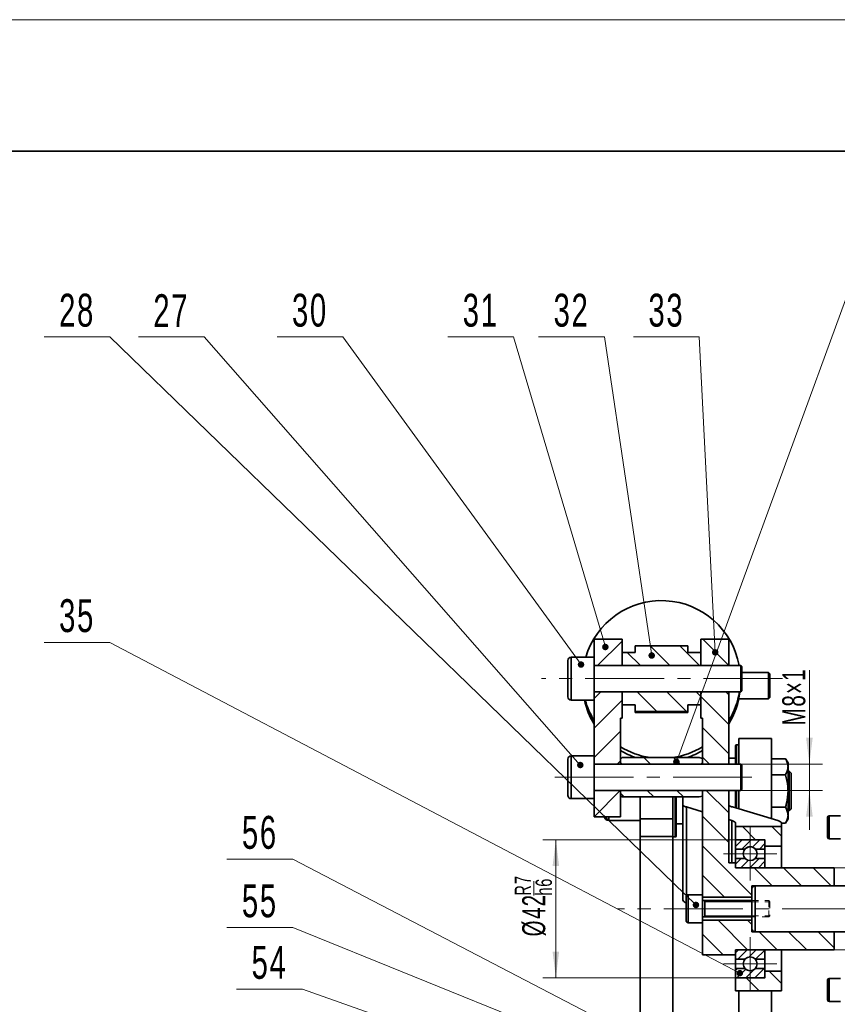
# Model space of a CAD drawing. Header units: millimetres. Extents: x -594 to 594, y -420 to 420.
# Tile 55 of 64: x 46 to 170, y 271 to 420. Entities that reach past the tile are written whole.
import ezdxf

# ---------------------------------------------------------------- set-up
doc = ezdxf.new("R2010")
doc.units = ezdxf.units.MM
doc.linetypes.add('点画线', pattern=[18, 12, -2, 2, -2])
doc.linetypes.add('虚线', pattern=[2, 1, -1])
doc.layers.get('0').update_dxf_attribs({"lineweight": 35})
for name, color, linetype, lineweight in [('中心线层', 1, '点画线', 18), ('几何体', 7, 'Continuous', 35), ('尺寸线层', 3, 'Continuous', 18), ('粗实线层', 7, 'Continuous', 35), ('细实线层', 7, 'Continuous', 18), ('虚线层', 6, '虚线', 18)]:
    doc.layers.add(name, color=color, linetype=linetype, lineweight=lineweight)
doc.styles.add('标准', font='txt', dxfattribs={"width": 0.667})
doc.dimstyles.new('GB_尺寸', dxfattribs={"dimtxt": 3.5, "dimasz": 4, "dimexe": 2, "dimexo": 0, "dimtad": 1, "dimdsep": 46, "dimtxsty": '标准', "dimblk": '_CAXARROW', "dimcen": 0, "dimdle": 6, "dimazin": 2, "dimtfac": 0.707107, "dimtdec": 3, "dimtmove": 2, "dimatfit": 3, "dimfxl": 0, "dimfrac": 2, "dimtolj": 1, "dimtzin": 0, "dimarcsym": 0})
pattern_1 = [(45, (0, 0), (-0.6735192, 0.6735192), [])]
pattern_2 = [(135, (0, 0), (-2.245064, -2.245064), [])]

# ---------------------------------------------------------------- blocks, each defined once
blk = doc.blocks.new('$CAXA_FRAME_13B17AC1$')
at = {"layer": '粗实线层'}
blk.add_line((574.5, 400.5), (-574.5, 400.5), dxfattribs=at)
at = {"layer": '细实线层'}
blk.add_line((594.5, 420.5), (-594.5, 420.5), dxfattribs=at)
blk = doc.blocks.new('*X7')
at = {"layer": '尺寸线层', "color": 0}
blk.add_line((123.97, 287.28), (123.97, 289.49), dxfattribs=at)
at = {"layer": '尺寸线层', "color": 0, "char_height": 3.5, "attachment_point": 1, "rotation": 90, "line_spacing_factor": 1.15057, "style": '标准'}
for s, insert, width in [('\\T1.1;{\\H0.707107x;R7}', (121.09, 287.28), 8.8373), ('\\T1.1;{\\H0.707107x;h6}', (124.26, 287.28), 8.8373), ('\\T1.1;%%C42', (122.22, 281.07), 33.6915)]:
    blk.add_mtext(s, dxfattribs=dict(at, insert=insert, width=width))
blk = doc.blocks.new('*X6')
at = {"layer": '尺寸线层', "linetype": 'Continuous'}
for points in [[(127.34, 295.78), (126.84, 291.78), (127.84, 291.78)], [(127.34, 274.78), (126.84, 278.78), (127.84, 278.78)]]:
    blk.add_hatch(color=0, dxfattribs=at).paths.add_polyline_path(points, flags=0)
at = {"layer": '尺寸线层', "color": 0, "linetype": 'Continuous'}
for p, q in [((156.9, 295.78), (125.34, 295.78)), ((127.34, 274.78), (127.34, 295.78)), ((156.9, 274.78), (125.34, 274.78))]:
    blk.add_line(p, q, dxfattribs=at)
at = {"layer": '尺寸线层', "color": 0}
blk.add_blockref('*X7', (0, 0), dxfattribs=at)
blk = doc.blocks.new('_CAXARROW')
blk.add_hatch(color=0).paths.add_polyline_path([(0, 0), (-1, 0.125), (-1, -0.125)], flags=0)
blk = doc.blocks.new('*X9')
at = {"layer": '尺寸线层', "color": 0}
blk.add_line((190.28, 287.29), (190.28, 289.48), dxfattribs=at)
at = {"layer": '尺寸线层', "color": 0, "char_height": 3.5, "attachment_point": 1, "rotation": 90, "line_spacing_factor": 1.15057, "style": '标准'}
for s, insert, width in [('\\T1.1;{\\H0.707107x;H7}', (187.39, 287.29), 8.7659), ('\\T1.1;%%C25', (188.53, 281.08), 33.6201), ('\\T1.1;{\\H0.707107x;r6}', (190.57, 287.33), 8.7659)]:
    blk.add_mtext(s, dxfattribs=dict(at, insert=insert, width=width))
blk = doc.blocks.new('*X8')
at = {"layer": '尺寸线层', "linetype": 'Continuous'}
for points in [[(193.64, 291.53), (194.14, 287.53), (193.14, 287.53)], [(193.64, 279.03), (194.14, 283.03), (193.14, 283.03)]]:
    blk.add_hatch(color=0, dxfattribs=at).paths.add_polyline_path(points, flags=0)
at = {"layer": '尺寸线层', "color": 0, "linetype": 'Continuous'}
for p, q in [((156.9, 291.53), (195.64, 291.53)), ((193.64, 291.53), (193.64, 279.03)), ((156.9, 279.03), (195.64, 279.03))]:
    blk.add_line(p, q, dxfattribs=at)
at = {"layer": '尺寸线层', "color": 0}
blk.add_blockref('*X9', (0, 0), dxfattribs=at)
blk = doc.blocks.new('*X28')
at = {"layer": '尺寸线层', "linetype": 'Continuous'}
for points in [[(165.91, 307.28), (165.41, 311.28), (166.41, 311.28)], [(165.91, 303.28), (165.41, 299.28), (166.41, 299.28)]]:
    blk.add_hatch(color=0, dxfattribs=at).paths.add_polyline_path(points, flags=0)
at = {"layer": '尺寸线层', "color": 0, "linetype": 'Continuous'}
for p, q in [((165.91, 297.28), (165.91, 321.59)), ((153.65, 307.28), (167.91, 307.28)), ((153.65, 303.28), (167.91, 303.28))]:
    blk.add_line(p, q, dxfattribs=at)
at = {"layer": '尺寸线层', "color": 0, "insert": (163.55, 317.51), "char_height": 3.5, "width": 16.339, "attachment_point": 5, "rotation": 90, "line_spacing_factor": 1.15057, "style": '标准'}
blk.add_mtext('\\T1.1;M8×1', dxfattribs=at)
blk = doc.blocks.new('*X58')
at = {"layer": '细实线层', "lineweight": 18}
h = blk.add_hatch(color=0, dxfattribs=at)
edge = h.paths.add_edge_path(flags=0)
edge.add_arc((0, 0), 0.5, 0, 360)
at = {"layer": '细实线层', "color": 0}
for p, q in [((-36.24, 49.83), (-46.24, 49.83)), ((0, 0), (-36.24, 49.83))]:
    blk.add_line(p, q, dxfattribs=at)
at = {"layer": '细实线层', "color": 0, "lineweight": 18, "insert": (-41.24, 51.33), "char_height": 5, "width": 17, "attachment_point": 8, "line_spacing_factor": 1.15057, "style": '标准'}
blk.add_mtext('\\T1.1;30', dxfattribs=at)
blk = doc.blocks.new('*X59')
at = {"layer": '细实线层', "lineweight": 18}
h = blk.add_hatch(color=0, dxfattribs=at)
edge = h.paths.add_edge_path(flags=0)
edge.add_arc((0, 0), 0.5, 0, 360)
at = {"layer": '细实线层', "color": 0}
for p, q in [((-13.97, 47.15), (-23.97, 47.15)), ((0, 0), (-13.97, 47.15))]:
    blk.add_line(p, q, dxfattribs=at)
at = {"layer": '细实线层', "color": 0, "lineweight": 18, "insert": (-18.97, 48.65), "char_height": 5, "width": 17, "attachment_point": 8, "line_spacing_factor": 1.15057, "style": '标准'}
blk.add_mtext('\\T1.1;31', dxfattribs=at)
blk = doc.blocks.new('*X60')
at = {"layer": '细实线层', "lineweight": 18}
h = blk.add_hatch(color=0, dxfattribs=at)
edge = h.paths.add_edge_path(flags=0)
edge.add_arc((0, 0), 0.5, 0, 360)
at = {"layer": '细实线层', "color": 0}
for p, q in [((-7.2, 48.45), (-17.2, 48.45)), ((0, 0), (-7.2, 48.45))]:
    blk.add_line(p, q, dxfattribs=at)
at = {"layer": '细实线层', "color": 0, "lineweight": 18, "insert": (-12.2, 49.95), "char_height": 5, "width": 17, "attachment_point": 8, "line_spacing_factor": 1.15057, "style": '标准'}
blk.add_mtext('\\T1.1;32', dxfattribs=at)
blk = doc.blocks.new('*X61')
at = {"layer": '细实线层', "lineweight": 18}
h = blk.add_hatch(color=0, dxfattribs=at)
edge = h.paths.add_edge_path(flags=0)
edge.add_arc((0, 0), 0.5, 0, 360)
at = {"layer": '细实线层', "color": 0}
for p, q in [((-2.44, 47.97), (-12.44, 47.97)), ((0, 0), (-2.44, 47.97))]:
    blk.add_line(p, q, dxfattribs=at)
at = {"layer": '细实线层', "color": 0, "lineweight": 18, "insert": (-7.44, 49.47), "char_height": 5, "width": 17, "attachment_point": 8, "line_spacing_factor": 1.15057, "style": '标准'}
blk.add_mtext('\\T1.1;33', dxfattribs=at)
blk = doc.blocks.new('*X62')
at = {"layer": '细实线层', "lineweight": 18}
h = blk.add_hatch(color=0, dxfattribs=at)
edge = h.paths.add_edge_path(flags=0)
edge.add_arc((0, 0), 0.5, 0, 360)
at = {"layer": '细实线层', "color": 0}
for p, q in [((0, 0), (25.75, 70.27)), ((25.75, 70.27), (35.75, 70.27))]:
    blk.add_line(p, q, dxfattribs=at)
at = {"layer": '细实线层', "color": 0, "lineweight": 18, "insert": (30.75, 71.77), "char_height": 5, "width": 17, "attachment_point": 8, "line_spacing_factor": 1.15057, "style": '标准'}
blk.add_mtext('\\T1.1;34', dxfattribs=at)
blk = doc.blocks.new('*X63')
at = {"layer": '细实线层', "lineweight": 18}
h = blk.add_hatch(color=0, dxfattribs=at)
edge = h.paths.add_edge_path(flags=0)
edge.add_arc((0, 0), 0.5, 0, 360)
at = {"layer": '细实线层', "color": 0}
for p, q in [((-57.22, 65.1), (-67.22, 65.1)), ((0, 0), (-57.22, 65.1))]:
    blk.add_line(p, q, dxfattribs=at)
at = {"layer": '细实线层', "color": 0, "lineweight": 18, "insert": (-62.22, 66.6), "char_height": 5, "width": 17, "attachment_point": 8, "line_spacing_factor": 1.15057, "style": '标准'}
blk.add_mtext('\\T1.1;27', dxfattribs=at)
blk = doc.blocks.new('*X64')
at = {"layer": '细实线层', "lineweight": 18}
h = blk.add_hatch(color=0, dxfattribs=at)
edge = h.paths.add_edge_path(flags=0)
edge.add_arc((0, 0), 0.5, 0, 360)
at = {"layer": '细实线层', "color": 0}
for p, q in [((-89.15, 86.39), (-99.15, 86.39)), ((0, 0), (-89.15, 86.39))]:
    blk.add_line(p, q, dxfattribs=at)
at = {"layer": '细实线层', "color": 0, "lineweight": 18, "insert": (-94.15, 87.89), "char_height": 5, "width": 17, "attachment_point": 8, "line_spacing_factor": 1.15057, "style": '标准'}
blk.add_mtext('\\T1.1;28', dxfattribs=at)
blk = doc.blocks.new('*X65')
at = {"layer": '细实线层', "lineweight": 18}
h = blk.add_hatch(color=0, dxfattribs=at)
edge = h.paths.add_edge_path(flags=0)
edge.add_arc((0, 0), 0.5, 0, 360)
at = {"layer": '细实线层', "color": 0}
for p, q in [((-95.82, 50.31), (-105.82, 50.31)), ((0, 0), (-95.82, 50.31))]:
    blk.add_line(p, q, dxfattribs=at)
at = {"layer": '细实线层', "color": 0, "lineweight": 18, "insert": (-100.82, 51.81), "char_height": 5, "width": 17, "attachment_point": 8, "line_spacing_factor": 1.15057, "style": '标准'}
blk.add_mtext('\\T1.1;35', dxfattribs=at)
blk = doc.blocks.new('*X84')
at = {"layer": '细实线层', "lineweight": 18}
h = blk.add_hatch(color=0, dxfattribs=at)
edge = h.paths.add_edge_path(flags=0)
edge.add_arc((0, 0), 0.5, 0, 360)
at = {"layer": '细实线层', "color": 0}
for p, q in [((-82.94, 29.25), (-92.94, 29.25)), ((0, 0), (-82.94, 29.25))]:
    blk.add_line(p, q, dxfattribs=at)
at = {"layer": '细实线层', "color": 0, "lineweight": 18, "insert": (-87.94, 30.75), "char_height": 5, "width": 17, "attachment_point": 8, "line_spacing_factor": 1.15057, "style": '标准'}
blk.add_mtext('\\T1.1;54', dxfattribs=at)
blk = doc.blocks.new('*X85')
at = {"layer": '细实线层', "lineweight": 18}
h = blk.add_hatch(color=0, dxfattribs=at)
edge = h.paths.add_edge_path(flags=0)
edge.add_arc((0, 0), 0.5, 0, 360)
at = {"layer": '细实线层', "color": 0}
for p, q in [((-87.41, 35.31), (-97.41, 35.31)), ((0, 0), (-87.41, 35.31))]:
    blk.add_line(p, q, dxfattribs=at)
at = {"layer": '细实线层', "color": 0, "lineweight": 18, "insert": (-92.41, 36.81), "char_height": 5, "width": 17, "attachment_point": 8, "line_spacing_factor": 1.15057, "style": '标准'}
blk.add_mtext('\\T1.1;55', dxfattribs=at)
blk = doc.blocks.new('*X86')
at = {"layer": '细实线层', "lineweight": 18}
h = blk.add_hatch(color=0, dxfattribs=at)
edge = h.paths.add_edge_path(flags=0)
edge.add_arc((0, 0), 0.5, 0, 360)
at = {"layer": '细实线层', "color": 0}
for p, q in [((-98.96, 51.45), (-108.96, 51.45)), ((0, 0), (-98.96, 51.45))]:
    blk.add_line(p, q, dxfattribs=at)
at = {"layer": '细实线层', "color": 0, "lineweight": 18, "insert": (-103.96, 52.95), "char_height": 5, "width": 17, "attachment_point": 8, "line_spacing_factor": 1.15057, "style": '标准'}
blk.add_mtext('\\T1.1;56', dxfattribs=at)

msp = doc.modelspace()

# ---------------------------------------------------------------- hatches: boundary and pattern name
at = {"linetype": 'Continuous', "lineweight": 18}
h = msp.add_hatch(dxfattribs=at)
h.set_pattern_fill('ANSI31', color=256, style=0, pattern_type=0)
h.paths.add_polyline_path([(133.154, 322.281), (137.404, 322.281), (137.404, 326.281), (133.154, 326.281)], flags=0)
h = msp.add_hatch(dxfattribs=at)
h.set_pattern_fill('ANSI31', color=256, style=0, pattern_type=0)
h.set_pattern_definition(pattern_2)
h.paths.add_polyline_path([(137.404, 322.281), (149.404, 322.281), (149.404, 324.281), (147.404, 324.281), (147.404, 325.281), (139.404, 325.281), (139.404, 324.281), (137.404, 324.281)], flags=0)
h = msp.add_hatch(dxfattribs=at)
h.set_pattern_fill('ANSI31', color=256, style=0, pattern_type=0)
h.set_pattern_definition(pattern_2)
h.paths.add_polyline_path([(153.654, 326.281), (149.404, 326.281), (149.404, 322.281), (153.654, 322.281)], flags=0)
h = msp.add_hatch(dxfattribs=at)
h.set_pattern_fill('ANSI31', color=256, style=0, pattern_type=0)
h.paths.add_polyline_path([(133.154, 307.281), (137.154, 307.281), (137.154, 314.281), (137.404, 314.281), (137.404, 318.281), (133.154, 318.281)], flags=0)
h = msp.add_hatch(dxfattribs=at)
h.set_pattern_fill('ANSI31', color=256, style=0, pattern_type=0)
h.set_pattern_definition(pattern_2)
h.paths.add_polyline_path([(147.404, 315.28), (147.404, 316.281), (149.404, 316.281), (149.404, 318.281), (137.404, 318.281), (137.404, 316.281), (139.404, 316.281), (139.404, 315.28)], flags=0)
h = msp.add_hatch(dxfattribs=at)
h.set_pattern_fill('ANSI31', color=256, style=0, pattern_type=0)
h.set_pattern_definition(pattern_2)
h.paths.add_polyline_path([(153.654, 307.281), (153.654, 318.281), (149.404, 318.281), (149.404, 314.281), (149.654, 314.281), (149.654, 307.281)], flags=0)
h = msp.add_hatch(dxfattribs=at)
h.set_pattern_fill('ANSI31', color=256, style=0, pattern_type=0)
h.set_pattern_definition(pattern_2)
edge = h.paths.add_edge_path(flags=0)
edge.add_arc((137.404, 307.531), 0.25, 180, 270)
edge.add_line((137.404, 307.281), (149.404, 307.281))
edge.add_arc((149.404, 307.531), 0.25, 270, 360)
edge.add_line((149.654, 307.531), (149.654, 308.147))
edge.add_line((149.654, 308.147), (149.154, 308.281))
edge.add_line((149.154, 308.281), (137.404, 308.281))
edge.add_line((137.404, 308.281), (137.154, 308.031))
edge.add_line((137.154, 308.031), (137.154, 307.531))
h = msp.add_hatch(dxfattribs=at)
h.set_pattern_fill('ANSI31', color=256, style=0, pattern_type=0)
h.paths.add_polyline_path([(137.154, 299.281), (137.154, 303.281), (133.154, 303.281), (133.154, 299.281)], flags=0)
h = msp.add_hatch(dxfattribs=at)
h.set_pattern_fill('ANSI31', color=256, style=0, pattern_type=0)
h.set_pattern_definition(pattern_2)
edge = h.paths.add_edge_path(flags=0)
edge.add_arc((137.404, 303.031), 0.25, 90, 180)
edge.add_line((137.154, 303.031), (137.154, 302.531))
edge.add_line((137.154, 302.531), (137.404, 302.281))
edge.add_line((137.404, 302.281), (149.154, 302.281))
edge.add_line((149.154, 302.281), (149.654, 302.415))
edge.add_line((149.654, 302.415), (149.654, 303.031))
edge.add_arc((149.404, 303.031), 0.25, 0, 90)
edge.add_line((149.404, 303.281), (137.404, 303.281))
h = msp.add_hatch(dxfattribs=at)
h.set_pattern_fill('ANSI31', color=256, style=0, pattern_type=0)
h.set_pattern_definition(pattern_2)
h.paths.add_polyline_path([(169.654, 291.531), (154.654, 291.531), (154.654, 292.281), (153.654, 292.281), (153.654, 303.281), (149.654, 303.281), (149.654, 287.031), (157.154, 287.031), (157.154, 288.781), (169.654, 288.781)], flags=0)
h = msp.add_hatch(dxfattribs=at)
h.set_pattern_fill('ANSI31', color=256, style=0, pattern_type=0)
h.set_pattern_definition(pattern_2)
h.paths.add_polyline_path([(161.654, 297.781), (154.654, 297.781), (154.654, 295.781), (159.154, 295.781), (159.154, 294.781), (161.654, 294.781)], flags=0)
h = msp.add_hatch(dxfattribs=at)
h.set_pattern_fill('ANSI31', color=256, style=0, pattern_type=0)
h.set_pattern_definition(pattern_1)
edge = h.paths.add_edge_path(flags=0)
edge.add_line((154.654, 294.364), (156.119, 294.364))
edge.add_arc((156.904, 293.656), 1.057, 42.05308, 137.94692, ccw=False)
edge.add_line((157.69, 294.364), (159.154, 294.364))
edge.add_line((159.154, 294.364), (159.154, 295.631))
edge.add_arc((159.004, 295.631), 0.15, 360, 450)
edge.add_line((159.004, 295.781), (154.804, 295.781))
edge.add_arc((154.804, 295.631), 0.15, 90, 180)
edge.add_line((154.654, 295.631), (154.654, 294.364))
h = msp.add_hatch(dxfattribs=at)
h.set_pattern_fill('ANSI31', color=256, style=0, pattern_type=0)
h.set_pattern_definition(pattern_1)
edge = h.paths.add_edge_path(flags=0)
edge.add_line((154.654, 292.948), (154.654, 291.681))
edge.add_arc((154.804, 291.681), 0.15, 180, 270)
edge.add_line((154.804, 291.531), (159.004, 291.531))
edge.add_arc((159.004, 291.681), 0.15, 270, 360)
edge.add_line((159.154, 291.681), (159.154, 292.948))
edge.add_line((159.154, 292.948), (157.69, 292.948))
edge.add_arc((156.904, 293.656), 1.058, 222.05308, 317.94692, ccw=False)
edge.add_line((156.119, 292.948), (154.654, 292.948))
h = msp.add_hatch(dxfattribs=at)
h.set_pattern_fill('ANSI31', color=256, style=0, pattern_type=0)
h.set_pattern_definition(pattern_2)
h.paths.add_polyline_path([(157.154, 281.781), (157.154, 283.531), (149.654, 283.531), (149.654, 278.281), (154.654, 278.281), (154.654, 279.031), (169.654, 279.031), (169.654, 281.781)], flags=0)
h = msp.add_hatch(dxfattribs=at)
h.set_pattern_fill('ANSI31', color=256, style=0, pattern_type=0)
h.set_pattern_definition(pattern_1)
edge = h.paths.add_edge_path(flags=0)
edge.add_line((154.654, 277.614), (154.654, 278.881))
edge.add_arc((154.804, 278.881), 0.15, 90, 180)
edge.add_line((154.804, 279.031), (159.004, 279.031))
edge.add_arc((159.004, 278.881), 0.15, 0, 90)
edge.add_line((159.154, 278.881), (159.154, 277.614))
edge.add_line((159.154, 277.614), (157.69, 277.614))
edge.add_arc((156.904, 276.906), 1.057, 42.05308, 137.94692, ccw=False)
edge.add_line((156.119, 277.614), (154.654, 277.614))
h = msp.add_hatch(dxfattribs=at)
h.set_pattern_fill('ANSI31', color=256, style=0, pattern_type=0)
h.set_pattern_definition(pattern_1)
edge = h.paths.add_edge_path(flags=0)
edge.add_line((154.654, 276.198), (156.119, 276.198))
edge.add_arc((156.904, 276.906), 1.058, 222.05308, 317.94692, ccw=False)
edge.add_line((157.69, 276.198), (159.154, 276.198))
edge.add_line((159.154, 276.198), (159.154, 274.931))
edge.add_arc((159.004, 274.931), 0.15, 270, 360)
edge.add_line((159.004, 274.781), (154.804, 274.781))
edge.add_arc((154.804, 274.931), 0.15, 180, 270)
edge.add_line((154.654, 274.931), (154.654, 276.198))
h = msp.add_hatch(dxfattribs=at)
h.set_pattern_fill('ANSI31', color=256, style=0, pattern_type=0)
h.set_pattern_definition(pattern_2)
h.paths.add_polyline_path([(154.654, 272.781), (161.654, 272.781), (161.654, 275.781), (159.154, 275.781), (159.154, 274.781), (154.654, 274.781)], flags=0)

# ---------------------------------------------------------------- linework, layer by layer
at = {"layer": '中心线层'}
for p, q in [((161.82, 320.281), (125.179, 320.281)), ((127.165, 305.281), (158.509, 305.281)), ((156.904, 289.598), (156.904, 297.713)), ((152.847, 293.656), (160.962, 293.656)), ((443.783, 285.281), (136.69, 285.281)), ((156.904, 280.963), (156.904, 272.848)), ((152.847, 276.906), (160.962, 276.906))]:
    msp.add_line(p, q, dxfattribs=at)
at = {"layer": '几何体'}
for p, q in [((133.154, 323.531), (133.154, 326.281)), ((133.154, 326.281), (137.404, 326.281)), ((137.404, 322.281), (137.404, 326.281)), ((139.404, 325.281), (147.404, 325.281)), ((139.404, 324.281), (139.404, 325.281)), ((147.404, 324.281), (147.404, 325.281)), ((149.404, 326.281), (153.654, 326.281)), ((149.404, 326.281), (149.404, 322.281)), ((153.654, 326.281), (153.654, 322.281)), ((133.154, 323.531), (129.654, 323.531)), ((129.654, 323.531), (129.654, 321.436)), ((133.154, 323.531), (133.154, 321.436)), ((137.404, 324.281), (139.404, 324.281)), ((137.404, 322.281), (137.404, 324.281)), ((147.404, 324.281), (149.404, 324.281)), ((149.404, 322.281), (149.404, 324.281)), ((129.154, 321.258), (129.154, 323.031)), ((155.454, 322.281), (133.154, 322.281)), ((133.154, 322.281), (137.404, 322.281)), ((137.404, 322.281), (149.404, 322.281)), ((153.654, 322.281), (149.404, 322.281)), ((155.654, 322.081), (155.454, 322.281)), ((155.454, 320.992), (155.454, 322.281)), ((155.654, 322.081), (155.654, 320.921)), ((129.154, 317.531), (129.154, 321.258)), ((129.654, 321.436), (129.654, 317.031)), ((133.154, 321.436), (133.154, 317.031)), ((155.454, 318.281), (155.454, 320.992)), ((159.704, 321.195), (155.654, 321.195)), ((155.654, 320.921), (155.654, 318.481)), ((159.904, 320.995), (159.704, 321.195)), ((159.704, 319.791), (159.704, 321.195)), ((159.904, 320.995), (159.904, 319.731)), ((159.704, 317.195), (159.704, 319.791)), ((159.904, 319.731), (159.904, 317.395)), ((133.154, 318.281), (155.454, 318.281)), ((137.404, 318.281), (133.154, 318.281)), ((149.404, 318.281), (137.404, 318.281)), ((137.404, 316.281), (137.404, 318.281)), ((137.404, 314.281), (137.404, 318.281)), ((149.404, 316.281), (149.404, 318.281)), ((149.404, 318.281), (153.654, 318.281)), ((149.404, 318.281), (149.404, 314.281)), ((153.654, 318.281), (153.654, 307.281)), ((155.454, 318.281), (155.654, 318.481)), ((129.654, 317.031), (133.154, 317.031)), ((133.154, 308.531), (133.154, 317.031)), ((139.404, 316.281), (137.404, 316.281)), ((139.404, 315.28), (139.404, 316.281)), ((149.404, 316.281), (147.404, 316.281)), ((147.404, 315.28), (147.404, 316.281)), ((155.157, 317.195), (159.704, 317.195)), ((159.704, 317.195), (159.904, 317.395)), ((147.404, 315.28), (139.404, 315.28)), ((139.404, 315.28), (139.404, 315.156)), ((147.404, 315.156), (139.404, 315.156)), ((147.404, 315.28), (147.404, 315.156)), ((137.404, 314.281), (137.154, 314.281)), ((137.154, 307.281), (137.154, 314.281)), ((149.654, 314.281), (149.404, 314.281)), ((149.654, 314.281), (149.654, 307.281)), ((154.654, 307.281), (154.654, 310.052)), ((155.154, 310.202), (154.804, 310.202)), ((154.804, 310.202), (154.804, 307.281)), ((160.154, 311.202), (155.154, 311.202)), ((155.154, 311.202), (155.154, 307.281)), ((160.154, 311.202), (160.154, 298.938)), ((133.154, 308.531), (129.654, 308.531)), ((129.654, 308.531), (129.654, 306.424)), ((133.154, 308.531), (133.154, 306.424)), ((129.154, 306.248), (129.154, 308.031)), ((155.454, 307.281), (133.154, 307.281)), ((133.154, 307.281), (137.154, 307.281)), ((137.404, 308.281), (137.154, 308.031)), ((137.154, 307.531), (137.154, 308.031)), ((137.404, 308.281), (149.154, 308.281)), ((149.404, 307.281), (137.404, 307.281)), ((149.654, 308.147), (149.154, 308.281)), ((149.654, 308.147), (149.654, 307.531)), ((153.654, 307.281), (149.654, 307.281)), ((154.654, 308.202), (153.654, 308.202)), ((155.654, 307.081), (155.454, 307.281)), ((155.454, 305.984), (155.454, 307.281)), ((155.654, 307.081), (155.654, 305.914)), ((162.275, 308.109), (160.154, 308.109)), ((162.654, 307.452), (162.275, 308.109)), ((162.654, 307.452), (162.654, 306.882)), ((129.154, 302.531), (129.154, 306.248)), ((129.654, 306.424), (129.654, 302.031)), ((133.154, 306.424), (133.154, 302.031)), ((155.454, 303.281), (155.454, 305.984)), ((155.654, 305.914), (155.654, 303.481)), ((162.275, 305.655), (160.154, 305.655)), ((162.654, 306.882), (162.654, 303.202)), ((162.854, 306.202), (162.654, 306.202)), ((163.154, 305.902), (162.854, 306.202)), ((162.854, 300.202), (162.854, 306.202)), ((163.154, 305.902), (163.154, 300.502)), ((133.154, 303.281), (155.454, 303.281)), ((137.154, 303.281), (133.154, 303.281)), ((137.154, 299.281), (137.154, 303.281)), ((137.154, 302.531), (137.154, 303.031)), ((137.154, 302.531), (137.404, 302.281)), ((137.404, 303.281), (149.404, 303.281)), ((149.654, 303.281), (149.654, 287.406)), ((149.654, 303.281), (153.654, 303.281)), ((149.654, 303.031), (149.654, 302.415)), ((153.654, 303.281), (153.654, 292.281)), ((154.654, 300.628), (154.654, 303.281)), ((154.804, 303.281), (154.804, 300.583)), ((155.154, 303.281), (155.154, 300.479)), ((155.454, 303.281), (155.654, 303.481)), ((162.654, 303.202), (162.654, 299.521)), ((129.654, 302.031), (133.154, 302.031)), ((133.154, 299.281), (133.154, 302.031)), ((149.154, 302.281), (137.404, 302.281)), ((140.154, 302.281), (140.154, 298.938)), ((145.154, 302.281), (145.154, 298.938)), ((145.504, 296.202), (145.504, 302.281)), ((145.654, 302.281), (145.654, 296.352)), ((146.654, 302.281), (146.654, 301.136)), ((146.654, 301.136), (146.654, 286.571)), ((149.154, 302.281), (149.654, 302.415)), ((149.654, 300.031), (147.202, 300.763)), ((147.202, 287.26), (147.202, 300.763)), ((154.202, 300.763), (161.106, 298.701)), ((162.275, 300.748), (160.154, 300.748)), ((162.654, 300.202), (162.854, 300.202)), ((162.654, 299.521), (162.654, 298.952)), ((162.854, 300.202), (163.154, 300.502)), ((137.154, 299.281), (133.154, 299.281)), ((135.404, 299.281), (135.404, 298.702)), ((135.404, 298.702), (140.154, 298.702)), ((145.154, 298.938), (140.154, 298.938)), ((140.154, 298.938), (140.154, 296.274)), ((145.154, 296.274), (145.154, 298.938)), ((145.654, 298.202), (146.654, 298.202)), ((154.106, 298.701), (153.654, 298.836)), ((154.106, 298.701), (154.106, 292.281)), ((154.654, 297.781), (154.654, 298.328)), ((161.654, 297.781), (161.654, 298.328)), ((162.275, 298.294), (161.654, 298.294)), ((162.275, 298.294), (162.654, 298.952)), ((168.654, 296.155), (168.654, 299.155)), ((170.654, 299.405), (168.904, 299.405)), ((168.904, 299.405), (168.904, 295.905)), ((161.654, 297.781), (154.654, 297.781)), ((154.654, 295.781), (154.654, 297.781)), ((161.654, 294.781), (161.654, 297.781)), ((140.154, 296.274), (145.154, 296.274)), ((140.154, 296.274), (140.154, 265.13)), ((145.154, 296.274), (145.154, 265.13)), ((145.154, 296.202), (145.504, 296.202)), ((159.154, 295.781), (154.654, 295.781)), ((154.654, 295.631), (154.654, 295.781)), ((154.654, 294.364), (154.654, 295.631)), ((154.804, 295.781), (159.004, 295.781)), ((159.154, 294.781), (159.154, 295.781)), ((159.154, 295.631), (159.154, 294.364)), ((168.904, 295.905), (170.654, 295.905)), ((156.119, 294.364), (154.654, 294.364)), ((154.654, 294.364), (154.654, 292.948)), ((159.154, 294.364), (157.69, 294.364)), ((161.654, 294.781), (159.154, 294.781)), ((159.154, 294.364), (159.154, 292.948)), ((161.654, 294.781), (161.654, 291.531)), ((154.654, 292.281), (153.654, 292.281)), ((154.654, 292.948), (156.119, 292.948)), ((154.654, 291.681), (154.654, 292.948)), ((154.654, 292.281), (154.654, 291.531)), ((157.69, 292.948), (159.154, 292.948)), ((159.154, 292.948), (159.154, 291.681)), ((169.654, 291.531), (154.654, 291.531)), ((159.004, 291.531), (154.804, 291.531)), ((159.154, 291.681), (159.154, 291.531)), ((169.654, 291.531), (169.654, 288.781)), ((169.654, 288.781), (157.154, 288.781)), ((157.154, 288.781), (157.154, 288.368)), ((157.154, 288.281), (157.154, 285.281)), ((172.904, 288.781), (157.654, 288.781)), ((157.654, 281.781), (157.654, 288.781)), ((147.154, 286.987), (147.154, 287.093)), ((147.154, 283.468), (147.154, 286.987)), ((149.654, 287.406), (147.467, 287.406)), ((147.467, 287.406), (147.467, 287.281)), ((147.467, 287.281), (147.467, 283.156)), ((149.654, 287.406), (149.654, 287.281)), ((149.654, 287.281), (149.654, 283.156)), ((157.154, 287.031), (149.654, 287.031)), ((157.154, 286.531), (149.654, 286.531)), ((157.154, 285.281), (157.154, 282.281)), ((147.467, 283.156), (149.654, 283.156)), ((149.654, 284.031), (157.154, 284.031)), ((149.654, 283.531), (157.154, 283.531)), ((149.654, 283.156), (149.654, 278.281)), ((157.154, 282.193), (157.154, 281.781)), ((157.154, 281.781), (169.654, 281.781)), ((157.654, 281.781), (172.904, 281.781)), ((169.654, 281.781), (169.654, 279.031)), ((154.654, 279.031), (169.654, 279.031)), ((154.654, 279.031), (154.654, 278.281)), ((154.654, 277.614), (154.654, 278.881)), ((154.804, 279.031), (159.004, 279.031)), ((159.154, 279.031), (159.154, 278.881)), ((159.154, 278.881), (159.154, 277.614)), ((161.654, 279.031), (161.654, 275.781)), ((149.654, 278.281), (154.654, 278.281)), ((154.654, 277.614), (154.654, 276.198)), ((154.654, 277.614), (156.119, 277.614)), ((157.69, 277.614), (159.154, 277.614)), ((159.154, 277.614), (159.154, 276.198)), ((154.654, 274.931), (154.654, 276.198)), ((156.119, 276.198), (154.654, 276.198)), ((159.154, 276.198), (157.69, 276.198)), ((159.154, 276.198), (159.154, 274.931)), ((159.154, 275.781), (161.654, 275.781)), ((159.154, 274.781), (159.154, 275.781)), ((161.654, 272.781), (161.654, 275.781)), ((154.654, 274.781), (154.654, 274.931)), ((154.654, 274.781), (159.154, 274.781)), ((154.654, 272.781), (154.654, 274.781)), ((159.004, 274.781), (154.804, 274.781)), ((168.654, 271.407), (168.654, 274.407)), ((170.654, 274.657), (168.904, 274.657)), ((168.904, 274.657), (168.904, 271.157)), ((154.654, 272.781), (161.654, 272.781)), ((155.154, 272.781), (155.154, 265.13)), ((160.154, 272.781), (160.154, 265.13)), ((168.904, 271.157), (170.654, 271.157))]:
    msp.add_line(p, q, dxfattribs=at)
at = {"layer": '几何体', "lineweight": 35}
msp.add_line((149.987, 284.031), (149.987, 286.531), dxfattribs=at)
at = {"layer": '几何体'}
for points in [[(147.202, 300.763), (147.077, 300.804), (146.968, 300.847), (146.873, 300.892), (146.795, 300.939), (146.734, 300.987), (146.69, 301.036), (146.663, 301.086), (146.654, 301.136)], [(153.654, 301.136), (153.663, 301.086), (153.69, 301.036), (153.734, 300.987), (153.795, 300.939), (153.873, 300.892), (153.968, 300.847), (154.077, 300.804), (154.202, 300.763)], [(154.654, 298.328), (154.645, 298.378), (154.619, 298.428), (154.575, 298.477), (154.513, 298.525), (154.435, 298.572), (154.341, 298.617), (154.231, 298.66), (154.106, 298.701)], [(161.106, 298.701), (161.231, 298.66), (161.341, 298.617), (161.435, 298.572), (161.513, 298.525), (161.575, 298.477), (161.619, 298.428), (161.645, 298.378), (161.654, 298.328)]]:
    msp.add_lwpolyline(points, dxfattribs=at)
at = {"layer": '几何体', "lineweight": 35}
for centre in [(156.904, 293.656), (156.904, 276.906)]:
    msp.add_circle(centre, 1.057, dxfattribs=at)
at = {"layer": '几何体'}
for centre, radius, start, end in [((143.404, 320.153), 12, 10.21216, 163.6528), ((129.654, 323.031), 0.5, 90, 180), ((129.654, 317.531), 0.5, 180, 270), ((143.407, 320.155), 11.997, 328.66371, 351.01112), ((143.407, 319.618), 11.997, 328.66369, 353.60249), ((143.401, 319.618), 11.997, 192.45199, 211.3362), ((143.401, 320.155), 11.997, 195.09603, 211.33618), ((154.804, 310.052), 0.15, 90, 180), ((129.654, 308.031), 0.5, 90, 180), ((143.404, 320.158), 12.001, 238.61589, 261.76121), ((143.404, 319.62), 12.001, 238.61576, 250.88793), ((143.404, 320.158), 12.001, 278.23879, 301.38411), ((143.405, 319.62), 12.001, 289.11207, 301.38424), ((137.404, 307.531), 0.25, 180, 270), ((149.404, 307.531), 0.25, 270, 0), ((129.654, 302.531), 0.5, 180, 270), ((137.404, 303.031), 0.25, 90, 180), ((149.404, 303.031), 0.25, 0, 90), ((135.404, 299.452), 0.75, 193.1636, 270), ((168.904, 299.155), 0.25, 90, 180), ((145.504, 296.352), 0.15, 270, 360), ((154.804, 295.631), 0.15, 90, 180), ((159.004, 295.631), 0.15, 0, 90), ((168.904, 296.155), 0.25, 180, 270), ((156.904, 293.656), 1.057, 42.05308, 137.94692), ((154.804, 291.681), 0.15, 180, 270), ((159.004, 291.681), 0.15, 270, 0), ((157.654, 288.281), 0.5, 90, 180), ((147.218, 286.829), 0.62, 204.6249, 264.10677), ((147.467, 287.093), 0.313, 90, 180), ((147.467, 283.468), 0.312, 180, 270), ((157.654, 282.281), 0.5, 180, 270), ((154.804, 278.881), 0.15, 90, 180), ((159.004, 278.881), 0.15, 0, 90), ((156.904, 276.906), 1.057, 222.05308, 317.94692), ((154.804, 274.931), 0.15, 180, 270), ((159.004, 274.931), 0.15, 270, 0), ((168.904, 274.407), 0.25, 90, 180), ((168.904, 271.407), 0.25, 180, 270)]:
    msp.add_arc(centre, radius, start, end, dxfattribs=at)
for points, knots in [([(162.275, 308.109), (162.381, 307.91), (162.595, 307.508), (162.634, 307.092), (162.654, 306.882)], [0, 0, 0, 0, 0.6488642, 1.3096251, 1.3096251, 1.3096251, 1.3096251]), ([(162.654, 306.882), (162.654, 306.853), (162.65, 306.633), (162.568, 306.218), (162.373, 305.844), (162.275, 305.655)], [0, 0, 0, 0, 0.0915882, 0.693606, 1.306759, 1.306759, 1.306759, 1.306759]), ([(162.275, 305.655), (162.424, 305.064), (162.628, 304.255), (162.649, 303.425), (162.654, 303.202)], [0, 0, 0, 0, 1.82687, 2.4978861, 2.4978861, 2.4978861, 2.4978861]), ([(162.654, 303.202), (162.612, 302.585), (162.554, 301.754), (162.332, 300.954), (162.275, 300.748)], [0, 0, 0, 0, 1.8526803, 2.4953649, 2.4953649, 2.4953649, 2.4953649]), ([(162.275, 300.748), (162.381, 300.549), (162.595, 300.147), (162.634, 299.731), (162.654, 299.521)], [0, 0, 0, 0, 0.6488642, 1.3096251, 1.3096251, 1.3096251, 1.3096251]), ([(162.654, 299.521), (162.654, 299.492), (162.65, 299.272), (162.568, 298.857), (162.373, 298.483), (162.275, 298.294)], [0, 0, 0, 0, 0.0915882, 0.693606, 1.306759, 1.306759, 1.306759, 1.306759])]:
    msp.add_open_spline(points, degree=3, knots=knots, dxfattribs=at)
at = {"layer": '细实线层'}
for p, q in [((149.987, 286.349), (157.154, 286.349)), ((149.987, 284.212), (157.154, 284.212))]:
    msp.add_line(p, q, dxfattribs=at)
at = {"layer": '虚线层'}
for p, q in [((157.154, 286.531), (159.722, 286.531)), ((157.154, 286.349), (159.895, 286.349)), ((159.895, 286.349), (159.721, 286.531)), ((159.721, 286.531), (159.721, 285.281)), ((159.895, 286.349), (159.895, 284.212)), ((159.721, 284.03), (159.721, 285.281)), ((157.154, 284.212), (159.895, 284.212)), ((159.722, 284.031), (157.154, 284.031)), ((159.895, 284.212), (159.721, 284.03))]:
    msp.add_line(p, q, dxfattribs=at)

# ---------------------------------------------------------------- block references
at = {"layer": '粗实线层'}
msp.add_blockref('$CAXA_FRAME_13B17AC1$', (0, 0), dxfattribs=at)
at = {"layer": '细实线层'}
for name, p in [('*X62', (145.672, 307.641)), ('*X64', (148.65, 285.861)), ('*X63', (131.057, 307.143)), ('*X58', (131.167, 322.421)), ('*X59', (134.87, 325.094)), ('*X60', (141.921, 323.795)), ('*X61', (151.585, 324.279)), ('*X65', (155.32, 275.483)), ('*X86', (186.272, 241.383)), ('*X85', (174.718, 247.112)), ('*X84', (171.723, 243.81))]:
    msp.add_blockref(name, p, dxfattribs=at)

# ---------------------------------------------------------------- dimensions: what is measured, and where the dimension line sits
at = {"layer": '尺寸线层'}
dim = msp.add_linear_dim(base=(165.908, 307.281), p1=(153.654, 303.281), p2=(153.654, 307.281), angle=90, text='M8×1', dimstyle='GB_尺寸', override={"dimscale": 1, "dimsah": 1, "dimtfac": 1, "dimtfill": 1, "dimtzin": 0}, dxfattribs=at)
dim.commit()
dim.dimension.update_dxf_attribs({"geometry": '*X28', "text_midpoint": (163.552, 317.507), "dimtype": 160})
for base, p1, p2, text, picture, middle in [((127.338, 295.781), (156.904, 274.781), (156.904, 295.781), '\\A1;%%C42\\H0.707107x;\\SR7/h6;\\H1.41421x;', '*X6', (123.973, 285.281)), ((193.643, 279.031), (156.904, 291.531), (156.904, 279.031), '\\A1;%%C25\\H0.707107x;\\SH7/r6;\\H1.41421x;', '*X8', (190.277, 285.281))]:
    dim = msp.add_linear_dim(base=base, p1=p1, p2=p2, angle=90, text=text, dimstyle='GB_尺寸', override={"dimscale": 1, "dimsah": 1, "dimtfac": 1, "dimtfill": 1, "dimtzin": 0}, dxfattribs=at)
    dim.commit()
    dim.dimension.update_dxf_attribs({"geometry": picture, "text_midpoint": middle})

doc.saveas('drawing.dxf')
